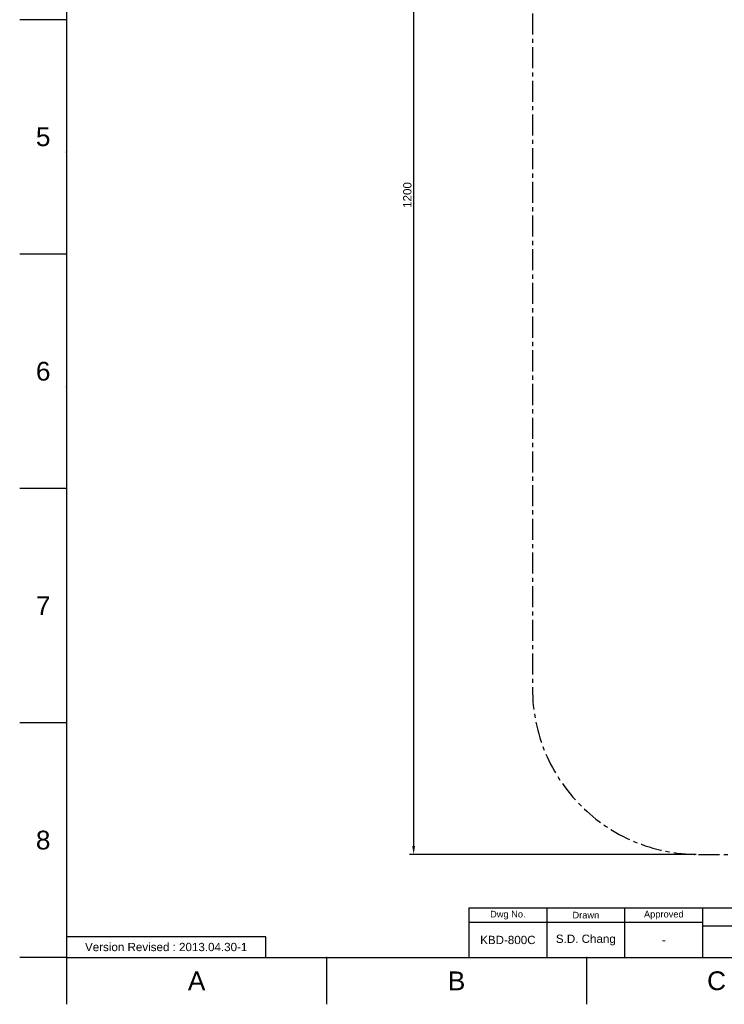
# Model space of a CAD drawing. Header units: millimetres. Extents: x 789 to 1209, y 393 to 987.
# Tile 1 of 37: x 789 to 1001, y 393 to 690. Entities that reach past the tile are written whole.
import ezdxf

# ---------------------------------------------------------------- set-up
doc = ezdxf.new("R2010")
doc.units = ezdxf.units.MM
doc.header["$LTSCALE"] = 0.1
doc.linetypes.add('CENTERX2', pattern=[101.6, 63.5, -12.7, 12.7, -12.7])
for name, color, linetype in [('CENTER', 1, 'CENTERX2'), ('DIM', 3, 'Continuous'), ('FORM', 7, 'Continuous'), ('TEXT', 2, 'Continuous')]:
    doc.layers.add(name, color=color, linetype=linetype)
doc.styles.get("Standard").update_dxf_attribs({"font": 'arial_0.ttf'})
doc.dimstyles.new('ISO-25', dxfattribs={"dimtxt": 2.5, "dimasz": 2.5, "dimexe": 1.25, "dimexo": 0.625, "dimtad": 1, "dimlfac": 1.333333, "dimtxsty": 'Standard', "dimcen": 2.5, "dimadec": 0, "dimazin": 0, "dimtfac": 1, "dimtmove": 0, "dimatfit": 3, "dimfxl": 1, "dimarcsym": 0})

# ---------------------------------------------------------------- blocks, each defined once
blk = doc.blocks.new('*D17')
at = {"layer": 'Defpoints', "color": 0, "transparency": 16777216}
for p in [(925.73, 770.31), (907.87, 437.8), (993.68, 437.8)]:
    blk.add_point(p, dxfattribs=at)
at = {"layer": 'DIM', "color": 0, "lineweight": -2, "transparency": 16777216}
for p, q in [((925.1, 770.31), (906.62, 770.31)), ((907.87, 767.81), (907.87, 440.3)), ((993.05, 437.8), (906.62, 437.8))]:
    blk.add_line(p, q, dxfattribs=at)
at = {"layer": 'DIM', "color": 0, "transparency": 16777216}
for points in [[(907.45, 767.81), (908.28, 767.81), (907.87, 770.31)], [(907.45, 440.3), (908.28, 440.3), (907.87, 437.8)]]:
    blk.add_solid(points, dxfattribs=at)
at = {"layer": 'DIM', "color": 0, "transparency": 16777216, "insert": (905.97, 636.68), "char_height": 2.5, "attachment_point": 5, "rotation": 90}
blk.add_mtext('1200', dxfattribs=at)

msp = doc.modelspace()

# ---------------------------------------------------------------- linework, layer by layer
for p, q in [((803.291, 972.3843), (803.291, 406.7277)), ((803.291, 689.556), (789.1496, 689.556)), ((803.291, 618.8489), (789.1496, 618.8489)), ((803.291, 548.1418), (789.1496, 548.1418)), ((803.291, 477.4348), (789.1496, 477.4348)), ((803.291, 406.7277), (789.1496, 406.7277)), ((803.291, 406.7277), (1195.0082, 406.7277)), ((803.291, 406.7277), (803.291, 392.5863)), ((881.6345, 406.7277), (881.6345, 392.5863)), ((959.9779, 406.7277), (959.9779, 392.5863))]:
    msp.add_line(p, q)
for p in [(803.291, 649.556), (803.291, 578.8489), (803.291, 548.1418), (803.291, 477.4348), (881.6345, 406.7277), (959.9779, 406.7277)]:
    msp.add_point(p)
at = {"layer": 'CENTER'}
for p, q in [((943.6753, 732.0786), (943.6753, 487.8022)), ((993.6753, 437.8022), (1039.1273, 437.8022))]:
    msp.add_line(p, q, dxfattribs=at)
msp.add_arc((993.6753, 487.8022), 50, 180, 270, dxfattribs=at)
at = {"layer": 'FORM'}
for p, q in [((924.5082, 421.7277), (1195.0082, 421.7277)), ((924.5082, 421.7277), (924.5082, 406.7277)), ((948.0082, 421.7277), (948.0082, 406.7277)), ((971.5082, 406.7277), (971.5082, 421.7277)), ((995.0082, 406.7277), (995.0082, 421.7277)), ((995.0082, 417.2277), (924.5082, 417.2277)), ((995.0082, 416.2277), (1135.0082, 416.2277))]:
    msp.add_line(p, q, dxfattribs=at)
msp.add_lwpolyline([(803.291, 406.7277), (863.291, 406.7277), (863.291, 412.9777), (803.291, 412.9777)], close=True, dxfattribs=at)
at = {"layer": 'TEXT'}
msp.add_point((971.5082, 417.2277), dxfattribs=at)

# ---------------------------------------------------------------- texts
at = {"char_height": 5.6566, "attachment_point": 5}
for s, width, insert in [('5', 50, (796.2203, 654.2025)), ('6', 50, (796.2203, 583.4954)), ('7', 50, (796.2203, 512.7883)), ('8', 50, (796.2203, 442.0812)), ('A', 10, (842.4627, 399.657)), ('B', 10, (920.8062, 399.657)), ('C', 10, (999.1496, 399.657))]:
    msp.add_mtext_dynamic_manual_height_columns(s, width=width, gutter_width=12.5, heights=[0], dxfattribs=dict(at, insert=insert))
at = {"layer": 'TEXT', "attachment_point": 5}
for s, width, insert, char_height in [('Dwg No.', 23.5, (936.2582, 419.4777), 2), ('Drawn', 23.5, (959.7582, 419.4777), 2), ('Approved', 23.5, (983.2582, 419.4777), 2), ('KBD-800C', 23.5, (936.2582, 411.9777), 2.5), ('S.D. Chang', 23.5, (959.7582, 411.9777), 2.5), ('Version Revised : 2013.04.30-1', 60, (833.291, 409.8527), 2.5), ('-', 23.5, (983.2582, 411.9777), 2.5)]:
    msp.add_mtext_dynamic_manual_height_columns(s, width=width, gutter_width=12.5, heights=[0], dxfattribs=dict(at, insert=insert, char_height=char_height))

# ---------------------------------------------------------------- dimensions: what is measured, and where the dimension line sits
at = {"layer": 'DIM'}
dim = msp.add_linear_dim(base=(907.8671, 437.8022), p1=(925.7268, 770.3061), p2=(993.6753, 437.8022), angle=90, text='1200', dimstyle='ISO-25', dxfattribs=at)
dim.commit()
dim.dimension.update_dxf_attribs({"geometry": '*D17', "text_midpoint": (907.8671, 636.6805), "dimtype": 160})

doc.saveas('drawing.dxf')
